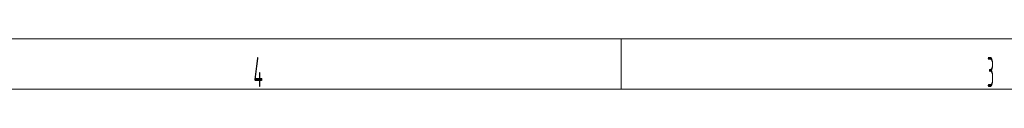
# Model space of a CAD drawing. Header units: millimetres. Extents: x 0 to 1189, y 0 to 841.
# Tile 9 of 26: x 900 to 998, y 5 to 10. Entities that reach past the tile are written whole.
import ezdxf

# ---------------------------------------------------------------- set-up
doc = ezdxf.new("R2010")
doc.units = ezdxf.units.MM
doc.layers.add('220', color=7, linetype='CONTINUOUS', true_color=0xffffff)
doc.styles.add('iso-1', font='isocp.shx')

msp = doc.modelspace()

# ---------------------------------------------------------------- linework, layer by layer
at = {"layer": '220', "color": 1, "linetype": 'Continuous', "lineweight": 13}
for p, q in [((999, 10), (10, 10)), ((959.813, 5), (959.813, 10))]:
    msp.add_line(p, q, dxfattribs=at)
at = {"layer": '220', "color": 30, "linetype": 'Continuous', "lineweight": 18}
msp.add_line((5, 5), (1184, 5), dxfattribs=at)

# ---------------------------------------------------------------- texts
at = {"layer": '220', "color": 1, "linetype": 'Continuous', "lineweight": 13, "char_height": 3, "attachment_point": 8, "line_spacing_factor": 0.963855, "style": 'iso-1'}
for s, insert in [('\\W0.4557;4', (923.67, 5.203)), ('\\W0.3667;3', (996.593, 5.203))]:
    msp.add_mtext(s, dxfattribs=dict(at, insert=insert))

doc.saveas('drawing.dxf')
